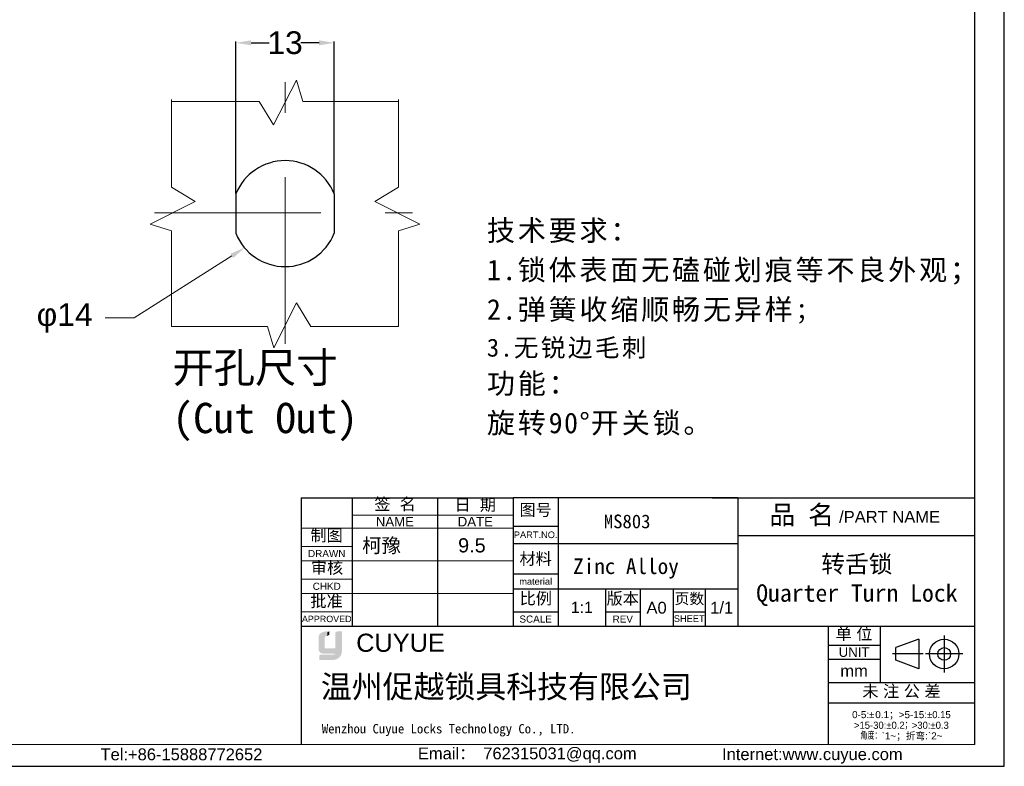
# Model space of a CAD drawing. Header units: millimetres. Extents: x 1540 to 1772, y 1888 to 2052.
# Tile 12 of 17: x 1642 to 1772, y 1888 to 1986. Entities that reach past the tile are written whole.
import ezdxf

# ---------------------------------------------------------------- set-up
doc = ezdxf.new("R2010")
doc.units = ezdxf.units.MM
doc.linetypes.add('CENTER', pattern=[47.5, 22, -8.5, 8.5, -8.5])
for name, color, linetype, lineweight in [('20', 7, 'Continuous', 18), ('中心线层', 1, 'CENTER', 18), ('实线层', 7, 'Continuous', 30), ('尺寸线层', 3, 'Continuous', 18)]:
    doc.layers.add(name, color=color, linetype=linetype, lineweight=lineweight)
doc.styles.add('ARIAL', font='arial.ttf')
doc.styles.add('MtXpl__1', font='txt')
doc.styles.get("Standard").update_dxf_attribs({"font": 'arial.ttf'})
doc.styles.add('TEXTSTYLE_2', font='arial.ttf')
doc.styles.add('TEXTSTYLE_3', font='arial.ttf')
doc.styles.add('TEXTSTYLE_4', font='arial.ttf')
doc.styles.add('黑体', font='txt')
doc.dimstyles.get("Standard").update_dxf_attribs({"dimtxt": 0.18, "dimasz": 0.18, "dimexe": 0.18, "dimexo": 0.0625, "dimgap": 0.09, "dimtad": 0, "dimtih": 1, "dimtoh": 1, "dimdec": 4, "dimzin": 0, "dimdsep": 46, "dimtxsty": 'Standard', "dimcen": 0.09, "dimadec": 0, "dimazin": 0, "dimtfac": 1, "dimtdec": 4, "dimtofl": 0, "dimtmove": 0, "dimatfit": 3, "dimfxl": 1, "dimtolj": 1, "dimtzin": 0, "dimarcsym": 0})

# ---------------------------------------------------------------- blocks, each defined once
blk = doc.blocks.new('*D14')
at = {"layer": 'Defpoints', "color": 0, "transparency": 16777216}
for p in [(1683.693631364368, 1983.311052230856), (1670.693631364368, 1963.350912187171), (1683.693631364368, 1963.35091218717)]:
    blk.add_point(p, dxfattribs=at)
at = {"layer": '尺寸线层', "color": 0, "lineweight": -2, "transparency": 16777216}
for p, q in [((1670.693631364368, 1963.413412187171), (1670.693631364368, 1983.491052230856)), ((1672.693631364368, 1983.311052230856), (1675.096127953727, 1983.311052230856)), ((1681.693631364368, 1983.311052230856), (1679.29113477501, 1983.311052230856)), ((1683.693631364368, 1963.41341218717), (1683.693631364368, 1983.491052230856))]:
    blk.add_line(p, q, dxfattribs=at)
at = {"layer": '尺寸线层', "color": 0, "transparency": 16777216}
for points in [[(1672.693631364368, 1983.644385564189), (1672.693631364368, 1982.977718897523), (1670.693631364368, 1983.311052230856)], [(1681.693631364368, 1983.644385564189), (1681.693631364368, 1982.977718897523), (1683.693631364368, 1983.311052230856)]]:
    blk.add_solid(points, dxfattribs=at)
at = {"layer": '尺寸线层', "color": 0, "lineweight": 18, "transparency": 16777216, "insert": (1677.193631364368, 1983.311052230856), "char_height": 3, "attachment_point": 5}
blk.add_mtext('\\A1;13', dxfattribs=at)

msp = doc.modelspace()

# ---------------------------------------------------------------- hatches: boundary and pattern name
at = {"layer": '实线层'}
h = msp.add_hatch(color=30, dxfattribs=at)
edge = h.paths.add_edge_path(flags=0)
edge.add_arc((1682.502492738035, 1904.763813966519), 0.2233969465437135, 103.89623382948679, 180.11963230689, ccw=False)
edge.add_line((1682.448840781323, 1904.980672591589), (1682.798134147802, 1904.980672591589))
edge.add_line((1682.798134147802, 1904.980672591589), (1682.798134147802, 1905.458651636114))
edge.add_line((1682.798134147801, 1905.458651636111), (1682.096169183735, 1905.458651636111))
edge.add_arc((1682.31611927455, 1904.799402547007), 0.694972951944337, 108.4506221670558, 173.4013944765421)
edge.add_line((1681.625750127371, 1904.879263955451), (1681.625750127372, 1903.191290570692))
edge.add_arc((1682.220418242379, 1903.246690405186), 0.597243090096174, 185.3223660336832, 272.7233690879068)
edge.add_line((1682.248795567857, 1902.650121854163), (1682.623033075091, 1902.650121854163))
edge.add_line((1682.623033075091, 1902.650121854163), (1682.62303307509, 1903.191290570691))
edge.add_line((1682.62303307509, 1903.191290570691), (1682.454564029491, 1903.191290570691))
edge.add_arc((1682.440516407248, 1903.352233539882), 0.1615548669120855, 177.659799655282, 274.98831874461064, ccw=False)
edge.add_line((1682.279096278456, 1903.35883028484), (1682.279096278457, 1904.763347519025))
h = msp.add_hatch(color=254, dxfattribs=at)
h.paths.add_polyline_path([(1682.606711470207, 1905.600820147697), (1682.096169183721, 1905.458651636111), (1682.7981341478, 1905.458651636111), (1683.039556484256, 1905.600820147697)], flags=0)
h.paths.add_polyline_path([(1683.826343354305, 1905.458651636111), (1684.510210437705, 1905.458651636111), (1684.711192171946, 1905.600820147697), (1684.078430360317, 1905.600820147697)], flags=0)
h = msp.add_hatch(color=251, dxfattribs=at)
edge = h.paths.add_edge_path(flags=0)
edge.add_line((1682.440200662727, 1903.4560249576), (1682.440200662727, 1904.763347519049))
edge.add_arc((1682.663597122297, 1904.763813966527), 0.2233969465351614, 103.8962338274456, 180.1196323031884, ccw=False)
edge.add_line((1682.609945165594, 1904.980672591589), (1682.448840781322, 1904.980672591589))
edge.add_arc((1682.502492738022, 1904.763813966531), 0.2233969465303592, 103.8962338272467, 180.119632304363)
edge.add_line((1682.279096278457, 1904.763347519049), (1682.279096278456, 1903.358830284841))
edge.add_arc((1682.440516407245, 1903.352233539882), 0.1615548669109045, 177.6597996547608, 274.9883187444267)
edge.add_line((1682.45456402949, 1903.191290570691), (1683.826343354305, 1903.191290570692))
edge.add_line((1683.826343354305, 1903.191290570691), (1683.826343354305, 1903.327288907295))
edge.add_line((1683.826343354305, 1903.327288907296), (1682.543306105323, 1903.327288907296))
edge.add_arc((1682.567132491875, 1903.452028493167), 0.1269947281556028, 178.1966309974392, 259.1862447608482, ccw=False)
msp.add_hatch(color=251, dxfattribs=at).paths.add_polyline_path([(1682.798134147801, 1904.980672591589), (1683.039556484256, 1905.164111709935), (1683.039556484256, 1905.600820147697), (1682.798134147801, 1905.458651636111)], flags=0)
h = msp.add_hatch(color=251, dxfattribs=at)
edge = h.paths.add_edge_path(flags=0)
edge.add_line((1684.711192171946, 1905.600820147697), (1684.510210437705, 1905.458651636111))
edge.add_line((1684.510210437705, 1905.458651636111), (1684.510210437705, 1902.952404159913))
edge.add_arc((1683.375898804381, 1902.908162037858), 1.135174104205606, -71.74154242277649, 2.2336036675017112, ccw=False)
edge.add_arc((1683.543467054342, 1902.983025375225), 1.168126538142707, 279.2658368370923, 358.4978790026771)
edge.add_line((1684.711192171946, 1902.952404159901), (1684.711192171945, 1905.600820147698))
h = msp.add_hatch(color=251, dxfattribs=at)
edge = h.paths.add_edge_path(flags=0)
edge.add_line((1681.845081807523, 1902.521523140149), (1681.701287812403, 1902.363272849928))
edge.add_line((1681.701287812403, 1902.363272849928), (1683.485254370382, 1902.363272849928))
edge.add_arc((1683.419894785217, 1902.787208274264), 0.428944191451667, 278.7644802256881, 323.886994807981)
edge.add_line((1683.766419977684, 1902.534397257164), (1681.845081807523, 1902.521523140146))
at = {"layer": '尺寸线层'}
h = msp.add_hatch(color=179, dxfattribs=at)
edge = h.paths.add_edge_path(flags=0)
edge.add_line((1684.510210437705, 1905.458651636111), (1683.826343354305, 1905.458651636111))
edge.add_line((1683.826343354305, 1905.458651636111), (1683.826343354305, 1903.191290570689))
edge.add_line((1683.826343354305, 1903.191290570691), (1682.623033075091, 1903.191290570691))
edge.add_line((1682.62303307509, 1903.191290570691), (1682.62303307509, 1902.650121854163))
edge.add_line((1682.62303307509, 1902.650121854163), (1683.826343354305, 1902.650121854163))
edge.add_arc((1683.419894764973, 1902.787208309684), 0.428944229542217, 278.76448217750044, 341.3618445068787, ccw=False)
edge.add_line((1683.485254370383, 1902.363272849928), (1681.701287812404, 1902.363272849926))
edge.add_line((1681.701287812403, 1902.363272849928), (1681.701287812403, 1901.815067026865))
edge.add_line((1681.701287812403, 1901.815067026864), (1683.523645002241, 1901.815067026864))
edge.add_arc((1683.543467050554, 1902.983025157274), 1.16812632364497, 269.0276957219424, 279.2658387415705)
edge.add_arc((1683.375898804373, 1902.908162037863), 1.135174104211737, 288.2584575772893, 362.233603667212)
edge.add_line((1684.510210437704, 1902.952404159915), (1684.510210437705, 1905.458651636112))

# ---------------------------------------------------------------- linework, layer by layer
at = {"color": 4}
for p, q in [((1670.693631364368, 1963.35091218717), (1670.693631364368, 1958.154759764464)), ((1683.693631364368, 1963.35091218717), (1683.693631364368, 1958.154759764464))]:
    msp.add_line(p, q, dxfattribs=at)
at = {"color": 0, "linetype": 'Continuous'}
for p, q in [((1679.3233233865, 1923.238454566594), (1679.3233233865, 1906.496471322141)), ((1679.323445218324, 1923.237280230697), (1707.338078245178, 1923.237280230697)), ((1679.323445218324, 1923.237280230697), (1679.323445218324, 1890.653021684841)), ((1686.076972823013, 1923.237280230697), (1686.076972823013, 1906.290928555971)), ((1697.332852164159, 1923.237280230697), (1697.332852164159, 1906.290928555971)), ((1707.337495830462, 1923.25173418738), (1737.040510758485, 1923.25173418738)), ((1707.337495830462, 1923.25173418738), (1707.337495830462, 1906.24284984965)), ((1707.338078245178, 1923.237280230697), (1707.338078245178, 1906.290928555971)), ((1713.278098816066, 1923.25173418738), (1713.278098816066, 1906.24284984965)), ((1733.616643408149, 1923.237931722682), (1768.3264085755, 1923.237931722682)), ((1737.038319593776, 1923.237931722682), (1737.038319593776, 1906.22904738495)), ((1737.040510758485, 1923.25173418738), (1737.040510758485, 1906.24284984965)), ((1707.337495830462, 1919.499774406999), (1713.278098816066, 1919.499774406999)), ((1737.038319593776, 1918.235318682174), (1768.3264085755, 1918.235318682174)), ((1707.337495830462, 1917.186065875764), (1737.040510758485, 1917.186065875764)), ((1707.337495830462, 1913.183975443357), (1713.278098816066, 1913.183975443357)), ((1707.337495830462, 1911.182930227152), (1737.040510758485, 1911.182930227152)), ((1719.531365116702, 1911.182930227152), (1719.531365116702, 1906.24284984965)), ((1724.096249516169, 1911.182930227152), (1724.096249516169, 1906.24284984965)), ((1728.473535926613, 1911.182930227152), (1728.473535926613, 1906.24284984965)), ((1732.725757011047, 1911.182930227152), (1732.725757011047, 1906.24284984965)), ((1707.337495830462, 1908.181362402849), (1713.278098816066, 1908.181362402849)), ((1719.531365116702, 1908.181362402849), (1724.096249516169, 1908.181362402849)), ((1728.473535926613, 1908.181362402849), (1732.725757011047, 1908.181362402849)), ((1679.323445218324, 1906.290928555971), (1748.941343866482, 1906.290928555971)), ((1737.038319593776, 1906.24284984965), (1737.040510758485, 1906.24284984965)), ((1748.941343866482, 1906.290928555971), (1748.941343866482, 1890.720570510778)), ((1748.94140487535, 1906.285912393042), (1768.326530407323, 1906.285912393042)), ((1748.94140487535, 1906.285912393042), (1748.94140487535, 1890.653021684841)), ((1755.81999780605, 1906.285912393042), (1755.81999780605, 1898.844525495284)), ((1764.289091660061, 1905.054860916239), (1764.289091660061, 1900.157532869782)), ((1748.94140487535, 1903.784605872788), (1755.81999780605, 1903.784605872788)), ((1760.939836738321, 1904.553654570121), (1757.884193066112, 1903.447144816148)), ((1760.939836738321, 1904.553654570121), (1760.939836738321, 1900.658739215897)), ((1761.493258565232, 1902.606196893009), (1757.451655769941, 1902.606196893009)), ((1757.884193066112, 1901.765248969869), (1757.884193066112, 1903.447144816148)), ((1766.737755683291, 1902.606196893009), (1761.840427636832, 1902.606196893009)), ((1748.94140487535, 1901.908625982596), (1755.81999780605, 1901.908625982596)), ((1760.939836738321, 1900.658739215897), (1757.884193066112, 1901.765248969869)), ((1748.94140487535, 1898.844525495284), (1768.326530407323, 1898.844525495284)), ((1748.94140487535, 1896.155620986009), (1768.326530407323, 1896.155620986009))]:
    msp.add_line(p, q, dxfattribs=at)
for radius in [1.947457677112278, 0.8409479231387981]:
    msp.add_circle((1764.289091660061, 1902.606196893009), radius, dxfattribs=at)
at = {"color": 4}
for start, end in [(21.78678929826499, 158.213210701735), (201.7867892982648, 338.2132107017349)]:
    msp.add_arc((1677.193631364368, 1960.752835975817), 7, start, end, dxfattribs=at)
at = {"layer": '20', "color": 3, "lineweight": 18}
for p, q in [((1677.103655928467, 1960.842811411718), (1677.283606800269, 1960.842811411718)), ((1677.193631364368, 1960.752835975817), (1677.193631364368, 1960.932786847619))]:
    msp.add_line(p, q, dxfattribs=at)
at = {"layer": '20', "color": 7, "lineweight": 18}
for p, q in [((1686.076972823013, 1920.923571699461), (1707.338078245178, 1920.923571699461)), ((1679.323445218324, 1919.23518979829), (1707.338078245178, 1919.23518979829)), ((1679.323445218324, 1916.796415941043), (1686.076972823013, 1916.796415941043)), ((1679.323445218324, 1914.920436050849), (1707.338078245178, 1914.920436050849)), ((1679.323445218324, 1912.481662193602), (1686.076972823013, 1912.481662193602)), ((1679.323445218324, 1910.605682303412), (1707.338078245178, 1910.605682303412)), ((1679.323445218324, 1908.166908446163), (1686.076972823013, 1908.166908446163))]:
    msp.add_line(p, q, dxfattribs=at)
at = {"layer": '20', "color": 7}
msp.add_line((1554.016021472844, 1890.653021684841), (1768.326530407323, 1890.653021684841), dxfattribs=at)
at = {"layer": '中心线层', "color": 4}
for p, q in [((1675.682146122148, 1972.465264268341), (1678.687585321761, 1978.397052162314)), ((1678.687585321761, 1978.397052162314), (1679.534445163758, 1975.58329204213)), ((1662.197725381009, 1964.252469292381), (1662.197725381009, 1975.838717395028)), ((1662.197725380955, 1975.583292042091), (1673.783973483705, 1975.583292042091)), ((1673.783973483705, 1975.583292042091), (1675.682146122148, 1972.465264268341)), ((1692.189537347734, 1975.583292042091), (1679.5344451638, 1975.583292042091)), ((1692.189537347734, 1964.252469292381), (1692.189537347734, 1975.838717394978)), ((1662.197725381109, 1964.252469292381), (1665.315753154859, 1962.354296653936)), ((1692.189537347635, 1964.252469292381), (1689.071509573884, 1962.354296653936)), ((1665.315753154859, 1962.354296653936), (1659.383965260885, 1959.348857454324)), ((1689.071509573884, 1962.354296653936), (1695.003297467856, 1959.348857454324)), ((1659.383965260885, 1959.348857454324), (1662.197725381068, 1958.501997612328)), ((1662.197725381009, 1945.846905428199), (1662.197725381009, 1958.501997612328)), ((1695.003297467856, 1959.348857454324), (1692.189537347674, 1958.501997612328)), ((1692.189537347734, 1945.84690542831), (1692.189537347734, 1958.501997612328)), ((1678.705116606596, 1948.964933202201), (1675.69967740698, 1943.033145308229)), ((1680.603289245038, 1945.846905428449), (1678.705116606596, 1948.964933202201)), ((1662.197725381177, 1945.846905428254), (1674.852817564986, 1945.846905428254)), ((1675.69967740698, 1943.033145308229), (1674.852817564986, 1945.846905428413)), ((1680.603289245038, 1945.846905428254), (1692.189537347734, 1945.846905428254))]:
    msp.add_line(p, q, dxfattribs=at)
at = {"layer": '中心线层'}
for p, q in [((1677.193631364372, 1943.578478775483), (1677.193631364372, 1978.107144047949)), ((1659.929298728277, 1960.842811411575), (1694.019200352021, 1960.842811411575))]:
    msp.add_line(p, q, dxfattribs=at)
at = {"layer": '实线层'}
for p, q in [((1772.234821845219, 1887.7687699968), (1772.234821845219, 2051.917010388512)), ((1768.326530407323, 1890.668610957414), (1768.326530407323, 2048.008718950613)), ((1540.082310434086, 1887.7687699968), (1772.234821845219, 1887.7687699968))]:
    msp.add_line(p, q, dxfattribs=at)
at = {"layer": '尺寸线层', "color": 3, "lineweight": 18}
for p, q in [((1657.263153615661, 1946.973699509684), (1670.170541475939, 1955.18722829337)), ((1653.432232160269, 1946.973699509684), (1657.263153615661, 1946.973699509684))]:
    msp.add_line(p, q, dxfattribs=at)
at = {"layer": '尺寸线层', "color": 3}
msp.add_solid([(1669.991587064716, 1955.468451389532), (1670.349495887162, 1954.906005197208), (1671.857880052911, 1956.260954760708)], dxfattribs=at)

# ---------------------------------------------------------------- texts
at = {"color": 0, "linetype": 'Continuous', "attachment_point": 2, "line_spacing_factor": 0.8999999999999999}
for s, insert, char_height, width, style in [('签  名', (1691.730798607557, 1923.178992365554), 1.56331657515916, 6.876150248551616, 'TEXTSTYLE_2'), ('日  期', (1702.322349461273, 1923.098009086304), 1.56331657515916, 6.876150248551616, 'TEXTSTYLE_2'), ('图号', (1710.307797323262, 1922.413928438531), 1.56331657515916, 4.580029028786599, 'TEXTSTYLE_2'), ('{\\fSimSun|b0|i0|c0|p34;品 名}', (1745.462660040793, 1922.231880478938), 2.501306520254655, 9.164943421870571, 'TEXTSTYLE_2'), ('/PART NAME', (1757.078552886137, 1921.494684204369), 1.56331657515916, 13.31434302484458, 'TEXTSTYLE_3'), ('PART.NO.', (1710.307797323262, 1918.780648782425), 0.8754572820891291, 5.763698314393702, 'TEXTSTYLE_3'), ('材料', (1710.307797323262, 1915.966678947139), 1.56331657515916, 4.580029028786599, 'TEXTSTYLE_2'), ('material', (1710.307797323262, 1912.621181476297), 0.8754572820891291, 5.493575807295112, 'TEXTSTYLE_3'), ('比例', (1710.33379294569, 1910.723558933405), 1.56331657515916, 4.580029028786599, 'TEXTSTYLE_2'), ('版本', (1721.813807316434, 1910.713711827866), 1.56331657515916, 4.580029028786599, 'TEXTSTYLE_2'), ('页数', (1730.622087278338, 1910.625488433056), 1.438251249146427, 4.213626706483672, 'TEXTSTYLE_2'), ('A0', (1726.28489272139, 1909.494548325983), 1.56331657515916, 2.296121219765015, 'TEXTSTYLE_2'), ('1/1', (1734.883133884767, 1909.494548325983), 1.56331657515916, 3.444181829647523, 'TEXTSTYLE_2'), ('SCALE', (1710.307797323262, 1907.681101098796), 0.9379899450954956, 4.288950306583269, 'TEXTSTYLE_3'), ('REV', (1721.813807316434, 1907.681101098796), 0.9379899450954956, 2.034716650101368, 'TEXTSTYLE_4'), ('SHEET', (1730.599646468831, 1907.712367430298), 0.8754572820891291, 3.617274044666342, 'TEXTSTYLE_4'), ('单 位', (1752.3807013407, 1906.054301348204), 1.56331657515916, 5.728089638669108, 'TEXTSTYLE_2'), ('UNIT', (1752.3807013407, 1903.471942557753), 1.250653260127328, 4.068110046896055, 'TEXTSTYLE_3'), ('mm', (1752.3807013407, 1901.158234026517), 1.56331657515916, 3.626429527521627, 'TEXTSTYLE_3'), ('未 注 公 差', (1758.644876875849, 1898.467008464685), 1.56331657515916, 12.60423988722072, 'TEXTSTYLE_2')]:
    msp.add_mtext(s, dxfattribs=dict(at, insert=insert, char_height=char_height, width=width, style=style))
at = {"color": 0, "insert": (1752.754615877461, 1912.283165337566), "char_height": 2.3, "width": 55.67930647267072, "attachment_point": 5, "style": 'ARIAL'}
msp.add_mtext('{\\fFangSong|b0|i0|c134|p34;转舌锁\\PQuarter Turn Lock}', dxfattribs=at)
at = {"color": 0, "insert": (1716.404731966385, 1908.756971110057), "char_height": 1.497788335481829, "width": 10.42211050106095, "attachment_point": 5}
msp.add_mtext('1:1', dxfattribs=at)
at = {"color": 7, "linetype": 'Continuous', "attachment_point": 1, "line_spacing_factor": 0.8999999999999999}
for s, insert, char_height, width, style in [('CUYUE', (1686.589717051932, 1905.281430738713), 2.395173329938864, 26.69003380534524, 'TEXTSTYLE_2'), ('{\\fsimsun|b0|i0|c0|p34;\\C0;Wenzhou Cuyue Locks Technology Co., LTD.}', (1682.048114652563, 1893.345285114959), 1.231803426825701, 51.41443574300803, 'TEXTSTYLE_3')]:
    msp.add_mtext(s, dxfattribs=dict(at, insert=insert, char_height=char_height, width=width, style=style))
at = {"color": 0, "linetype": 'Continuous', "lineweight": 13, "insert": (1758.633967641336, 1895.061299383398), "char_height": 0.9361177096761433, "width": 19.02934887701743, "attachment_point": 2, "line_spacing_factor": 0.8999999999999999, "style": 'TEXTSTYLE_2'}
msp.add_mtext('0-5:{\\Fgdt,gbcbig.shx;`\\fsimsun|b0|i0|c0|p34;\\W0.16667; \\farial|b0|i0|c0|p34;\\W1;0.1\\fsimsun|b0|i0|c0|p34;；}>5-15:{\\Fgdt,gbcbig.shx;`0.15\\P>15-30:`0.2；>30:`0.3\\P角度：}`1~{\\fsimsun|b0|i0|c0|p34;；折弯}:`2~', dxfattribs=at)
at = {"layer": '20', "color": 7, "lineweight": 18, "style": 'MtXpl__1'}
for s, height, p in [('MS803', 1.810636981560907, (1719.317611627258, 1919.202942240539)), ('Zinc Alloy', 2.053005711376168, (1715.255015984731, 1913.159063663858))]:
    msp.add_text(s, height=height, dxfattribs=at).set_placement(p)
at = {"layer": '20', "color": 7}
for s, p in [('柯豫', (1687.383798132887, 1915.981602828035)), ('9.5', (1700.059993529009, 1916.011567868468))]:
    msp.add_text(s, height=1.87501825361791, dxfattribs=at).set_placement(p)
at = {"layer": '20', "color": 7, "lineweight": 18, "attachment_point": 2, "line_spacing_factor": 0.8999999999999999}
for s, insert, char_height, width, style in [('NAME', (1691.704912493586, 1920.70470737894), 1.250653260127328, 5.035157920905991, 'TEXTSTYLE_3'), ('DATE', (1702.335465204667, 1920.70470737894), 1.250653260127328, 4.649268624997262, 'TEXTSTYLE_3'), ('制图', (1682.680329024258, 1919.055642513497), 1.56331657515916, 4.580029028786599, 'TEXTSTYLE_2'), ('DRAWN', (1682.700209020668, 1916.327420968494), 0.9379899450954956, 4.941010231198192, 'TEXTSTYLE_3'), ('审核', (1682.735672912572, 1914.783949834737), 1.56331657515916, 4.580029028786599, 'TEXTSTYLE_2'), ('CHKD', (1682.700209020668, 1912.012667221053), 0.9379899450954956, 3.706629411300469, 'TEXTSTYLE_3'), ('批准', (1682.671972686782, 1910.365458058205), 1.56331657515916, 4.580029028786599, 'TEXTSTYLE_2'), ('APPROVED', (1682.700209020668, 1907.651013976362), 0.8441909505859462, 6.540126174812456, 'TEXTSTYLE_3')]:
    msp.add_mtext(s, dxfattribs=dict(at, insert=insert, char_height=char_height, width=width, style=style))
at = {"layer": '20', "color": 7, "char_height": 1.560196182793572, "attachment_point": 2, "line_spacing_factor": 0.8999999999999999, "style": 'TEXTSTYLE_3'}
for s, insert, width in [('Tel:+86-15888772652', (1663.500502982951, 1890.124941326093), 22.14795341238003), ('{\\C256;Email\\fSimSun|b0|i0|c0|p34;： \\farial|b0|i0|c0|p34;762315031@qq.com}', (1709.200494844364, 1890.250618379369), 31.68808013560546), ('{\\C256;Internet:www.cuyue.com}', (1746.871517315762, 1890.148545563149), 46.24707636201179)]:
    msp.add_mtext(s, dxfattribs=dict(at, insert=insert, width=width))
at = {"layer": '尺寸线层', "insert": (1703.859909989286, 1959.897441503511), "char_height": 2.379370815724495, "width": 77.32584224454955, "attachment_point": 1, "line_spacing_factor": 1.150569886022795, "style": '黑体'}
msp.add_mtext('{\\H1.14286x;\\T1.1;技术要求：\\P1.锁体表面无磕碰划痕等不良外观；\\P2.弹簧收缩顺畅无异样\\H0.875x;；\\P3.无锐边毛刺\\P\\H1.14286x;功能：\\P旋转90°开关锁。}', dxfattribs=at)
at = {"layer": '尺寸线层', "color": 3, "lineweight": 18, "insert": (1648.062559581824, 1946.973699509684), "char_height": 3, "attachment_point": 5}
msp.add_mtext('\\A1;φ14', dxfattribs=at)
at = {"layer": '尺寸线层', "insert": (1662.314703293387, 1942.432730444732), "char_height": 4, "width": 55.97330638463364, "attachment_point": 1}
msp.add_mtext('{\\fSimSun|b0|i0|c134|p34;开孔尺寸\\P(Cut Out)}', dxfattribs=at)
at = {"layer": '尺寸线层', "color": 6, "insert": (1681.919551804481, 1899.788222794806), "char_height": 2.99396666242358, "width": 63.69976324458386, "attachment_point": 1}
msp.add_mtext('{\\C0;温州促越锁具科技有限公司}', dxfattribs=at)

# ---------------------------------------------------------------- dimensions: what is measured, and where the dimension line sits
at = {"layer": '尺寸线层', "color": 3, "lineweight": 18}
dim = msp.add_linear_dim(base=(1683.693631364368, 1983.311052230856), p1=(1670.693631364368, 1963.350912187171), p2=(1683.693631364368, 1963.35091218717), text='13', dimstyle='Standard', override={"dimtxt": 3, "dimasz": 2}, dxfattribs=at)
dim.commit()
dim.dimension.update_dxf_attribs({"geometry": '*D14', "text_midpoint": (1677.193631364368, 1983.311052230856), "dimtype": 160})

doc.saveas('drawing.dxf')
